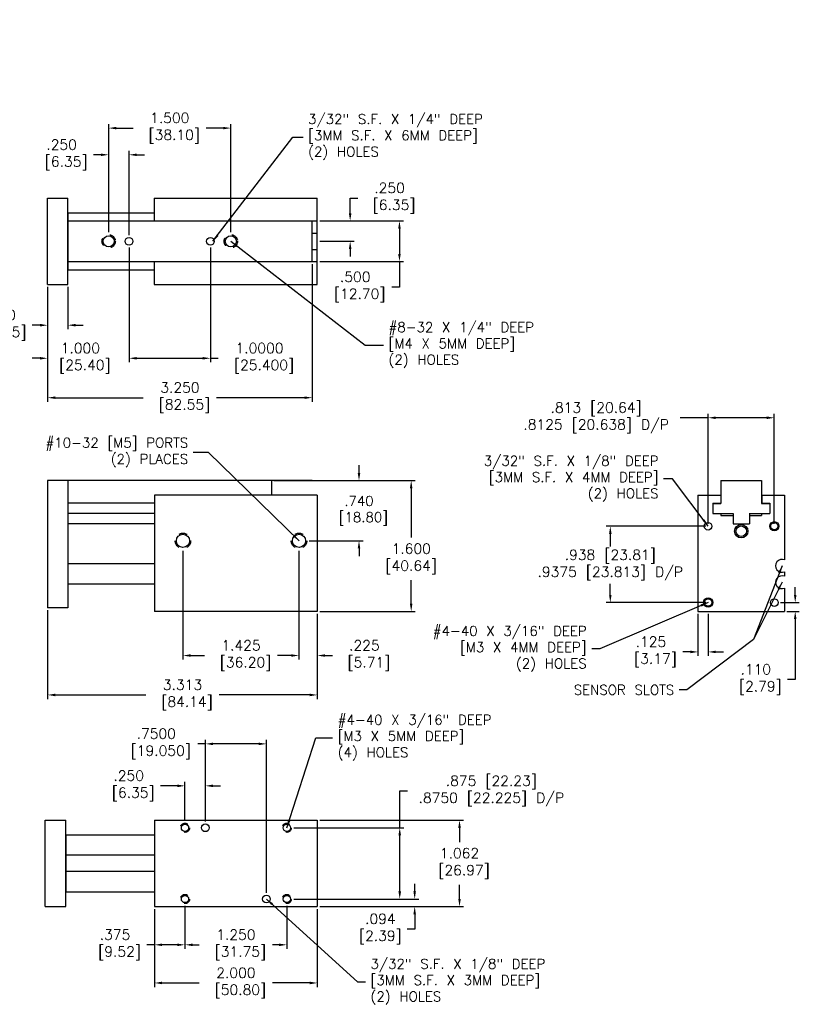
# Model space of a CAD drawing. Extents: x -3 to 30.4, y -6.5 to 5.6.
# Tile 2 of 2: x 2.9 to 12.5, y -6.5 to 5.6. Entities that reach past the tile are written whole.
import ezdxf

# ---------------------------------------------------------------- set-up
doc = ezdxf.new("R2010")
doc.units = 0
doc.header["$MEASUREMENT"] = 0
doc.linetypes.add('DASHED', pattern=[0.75, 0.5, -0.25])
doc.linetypes.add('DASHEDX2', pattern=[1.5, 1, -0.5])
doc.layers.get('0').update_dxf_attribs({"linetype": 'CONTINUOUS'})
doc.layers.get('DEFPOINTS').update_dxf_attribs({"linetype": 'CONTINUOUS'})
doc.styles.get("Standard").update_dxf_attribs({"font": 'txt.shx', "height": 0.12})
doc.dimstyles.new('British [M]', dxfattribs={"dimtxt": 0.125, "dimasz": 0.094, "dimexe": 0.05, "dimexo": 0.03, "dimgap": 0.0625, "dimtad": 0, "dimtih": 1, "dimtoh": 1, "dimdec": 3, "dimzin": 4, "dimdsep": 46, "dimtxsty": 'Standard', "dimcen": 0.09, "dimadec": 0, "dimazin": 0, "dimtfac": 1, "dimtdec": 3, "dimtofl": 0, "dimtmove": 0, "dimatfit": 3, "dimfxl": 1, "dimtolj": 1, "dimtzin": 4, "dimarcsym": 0})
doc.dimstyles.get("Standard").update_dxf_attribs({"dimtxt": 0.125, "dimasz": 0.094, "dimexe": 0.094, "dimexo": 0.0625, "dimgap": 0.0625, "dimtad": 0, "dimtih": 1, "dimtoh": 1, "dimdec": 3, "dimzin": 4, "dimdsep": 46, "dimtxsty": 'Standard', "dimcen": 0.09, "dimadec": 0, "dimazin": 0, "dimtfac": 1, "dimtdec": 4, "dimtofl": 0, "dimtmove": 0, "dimatfit": 3, "dimfxl": 1, "dimtolj": 1, "dimtzin": 4, "dimarcsym": 0})

# ---------------------------------------------------------------- blocks, each defined once
blk = doc.blocks.new('*D0')
at = {"color": 0, "linetype": 'ByBlock'}
for p, q in [((7.078, 0.025), (7.078, 0.119)), ((6.034, -0.069), (7.128, -0.069)), ((6.466, -0.809), (7.128, -0.809)), ((7.078, -0.903), (7.078, -0.997))]:
    blk.add_line(p, q, dxfattribs=at)
for points in [[(7.062, 0.025), (7.094, 0.025), (7.078, -0.069)], [(7.062, -0.903), (7.094, -0.903), (7.078, -0.809)]]:
    blk.add_solid(points, dxfattribs=at)
at = {"layer": 'DEFPOINTS', "color": 0, "linetype": 'ByBlock'}
for p in [(6.004, -0.069), (6.436, -0.809), (7.078, -0.809)]:
    blk.add_point(p, dxfattribs=at)
at = {"color": 0, "linetype": 'ByBlock', "insert": (7.078, -0.439), "char_height": 0.12, "attachment_point": 5}
blk.add_mtext('\\A1;.740\\P [18.80]', dxfattribs=at)
blk = doc.blocks.new('*D1')
at = {"color": 0, "linetype": 'Continuous', "lineweight": -2}
for p, q in [((6.034, -0.069), (7.769, -0.069)), ((7.719, -0.163), (7.719, -0.769)), ((7.719, -1.583), (7.719, -1.293)), ((6.596, -1.677), (7.769, -1.677))]:
    blk.add_line(p, q, dxfattribs=at)
at = {"color": 0, "linetype": 'Continuous'}
for points in [[(7.703, -0.163), (7.734, -0.163), (7.719, -0.069)], [(7.703, -1.583), (7.734, -1.583), (7.719, -1.677)]]:
    blk.add_solid(points, dxfattribs=at)
at = {"layer": 'DEFPOINTS', "color": 0, "linetype": 'Continuous'}
for p in [(6.004, -0.069), (6.566, -1.677), (7.719, -1.677)]:
    blk.add_point(p, dxfattribs=at)
at = {"color": 0, "linetype": 'Continuous', "insert": (7.719, -1.031), "char_height": 0.125, "attachment_point": 5}
blk.add_mtext('\\A1;1.600\\P[40.64]', dxfattribs=at)
blk = doc.blocks.new('*D2')
at = {"color": 0, "linetype": 'Continuous', "lineweight": -2}
for p, q in [((6.341, -0.934), (6.341, -2.269)), ((6.566, -1.707), (6.566, -2.269)), ((6.247, -2.219), (6.153, -2.219)), ((6.66, -2.219), (6.754, -2.219))]:
    blk.add_line(p, q, dxfattribs=at)
at = {"color": 0, "linetype": 'Continuous'}
for points in [[(6.247, -2.203), (6.247, -2.234), (6.341, -2.219)], [(6.66, -2.203), (6.66, -2.234), (6.566, -2.219)]]:
    blk.add_solid(points, dxfattribs=at)
at = {"layer": 'DEFPOINTS', "color": 0, "linetype": 'Continuous'}
for p in [(6.341, -0.904), (6.566, -1.677), (6.566, -2.219)]:
    blk.add_point(p, dxfattribs=at)
at = {"color": 0, "linetype": 'Continuous', "insert": (7.144, -2.219), "char_height": 0.125, "attachment_point": 5}
blk.add_mtext('\\A1;.225\\P [5.71]', dxfattribs=at)
blk = doc.blocks.new('*D3')
at = {"color": 0, "linetype": 'Continuous', "lineweight": -2}
for p, q in [((4.916, -0.934), (4.916, -2.269)), ((6.341, -0.934), (6.341, -2.269)), ((5.01, -2.219), (5.179, -2.219)), ((6.247, -2.219), (6.078, -2.219))]:
    blk.add_line(p, q, dxfattribs=at)
at = {"color": 0, "linetype": 'Continuous'}
for points in [[(5.01, -2.203), (5.01, -2.234), (4.916, -2.219)], [(6.247, -2.203), (6.247, -2.234), (6.341, -2.219)]]:
    blk.add_solid(points, dxfattribs=at)
at = {"layer": 'DEFPOINTS', "color": 0, "linetype": 'Continuous'}
for p in [(4.916, -0.904), (6.341, -0.904), (6.341, -2.219)]:
    blk.add_point(p, dxfattribs=at)
at = {"color": 0, "linetype": 'Continuous', "insert": (5.629, -2.219), "char_height": 0.125, "attachment_point": 5}
blk.add_mtext('\\A1;1.425\\P [36.20]', dxfattribs=at)
blk = doc.blocks.new('*D4')
at = {"color": 0, "linetype": 'Continuous', "lineweight": -2}
for p, q in [((3.254, -1.662), (3.254, -2.753)), ((6.566, -1.707), (6.566, -2.753)), ((3.348, -2.703), (4.46, -2.703)), ((6.472, -2.703), (5.359, -2.703))]:
    blk.add_line(p, q, dxfattribs=at)
at = {"color": 0, "linetype": 'Continuous'}
for points in [[(3.348, -2.687), (3.348, -2.719), (3.254, -2.703)], [(6.472, -2.687), (6.472, -2.719), (6.566, -2.703)]]:
    blk.add_solid(points, dxfattribs=at)
at = {"layer": 'DEFPOINTS', "color": 0, "linetype": 'Continuous'}
for p in [(3.254, -1.632), (6.566, -1.677), (6.566, -2.703)]:
    blk.add_point(p, dxfattribs=at)
at = {"color": 0, "linetype": 'Continuous', "insert": (4.91, -2.703), "char_height": 0.125, "attachment_point": 5}
blk.add_mtext('\\A1;3.313\\P [84.14]', dxfattribs=at)
blk = doc.blocks.new('*D5')
at = {"color": 0, "linetype": 'Continuous', "lineweight": -2}
for p, q in [((4.847, -4.328), (4.64, -4.328)), ((4.941, -4.757), (4.941, -4.278)), ((5.191, -4.766), (5.191, -4.278)), ((5.285, -4.328), (5.379, -4.328))]:
    blk.add_line(p, q, dxfattribs=at)
at = {"color": 0, "linetype": 'Continuous'}
for points in [[(4.847, -4.312), (4.847, -4.344), (4.941, -4.328)], [(5.285, -4.312), (5.285, -4.344), (5.191, -4.328)]]:
    blk.add_solid(points, dxfattribs=at)
at = {"layer": 'DEFPOINTS', "color": 0, "linetype": 'Continuous'}
for p in [(4.941, -4.328), (4.941, -4.787), (5.191, -4.796)]:
    blk.add_point(p, dxfattribs=at)
at = {"color": 0, "linetype": 'Continuous', "insert": (4.25, -4.328), "char_height": 0.125, "attachment_point": 5}
blk.add_mtext('\\A1;.250\\P [6.35]', dxfattribs=at)
blk = doc.blocks.new('*D6')
at = {"color": 0, "linetype": 'Continuous', "lineweight": -2}
for p, q in [((5.191, -3.812), (5.097, -3.812)), ((5.191, -4.766), (5.191, -3.763)), ((5.847, -3.812), (5.285, -3.812)), ((5.941, -5.641), (5.941, -3.763))]:
    blk.add_line(p, q, dxfattribs=at)
at = {"color": 0, "linetype": 'Continuous'}
for points in [[(5.285, -3.797), (5.285, -3.828), (5.191, -3.812)], [(5.847, -3.797), (5.847, -3.828), (5.941, -3.812)]]:
    blk.add_solid(points, dxfattribs=at)
at = {"layer": 'DEFPOINTS', "color": 0, "linetype": 'Continuous'}
for p in [(5.941, -3.812), (5.191, -4.796), (5.941, -5.671)]:
    blk.add_point(p, dxfattribs=at)
at = {"color": 0, "linetype": 'Continuous', "insert": (4.588, -3.812), "char_height": 0.125, "attachment_point": 5}
blk.add_mtext('\\A1;.7500\\P [19.050]', dxfattribs=at)
blk = doc.blocks.new('*D7')
at = {"color": 0, "linetype": 'Continuous', "lineweight": -2}
for p, q in [((4.941, -5.804), (4.941, -6.331)), ((4.566, -5.842), (4.566, -6.331)), ((4.566, -6.281), (4.472, -6.281)), ((4.847, -6.281), (4.66, -6.281))]:
    blk.add_line(p, q, dxfattribs=at)
at = {"color": 0, "linetype": 'Continuous'}
for points in [[(4.66, -6.266), (4.66, -6.297), (4.566, -6.281)], [(4.847, -6.266), (4.847, -6.297), (4.941, -6.281)]]:
    blk.add_solid(points, dxfattribs=at)
at = {"layer": 'DEFPOINTS', "color": 0, "linetype": 'Continuous'}
for p in [(4.941, -5.774), (4.566, -5.812), (4.566, -6.281)]:
    blk.add_point(p, dxfattribs=at)
at = {"color": 0, "linetype": 'Continuous', "insert": (4.082, -6.281), "char_height": 0.125, "attachment_point": 5}
blk.add_mtext('\\A1;.375\\P [9.52]', dxfattribs=at)
blk = doc.blocks.new('*D8')
at = {"color": 0, "linetype": 'Continuous', "lineweight": -2}
for p, q in [((4.941, -5.804), (4.941, -6.331)), ((6.191, -5.804), (6.191, -6.331)), ((5.035, -6.281), (5.117, -6.281)), ((6.097, -6.281), (6.015, -6.281))]:
    blk.add_line(p, q, dxfattribs=at)
at = {"color": 0, "linetype": 'Continuous'}
for points in [[(5.035, -6.266), (5.035, -6.297), (4.941, -6.281)], [(6.097, -6.266), (6.097, -6.297), (6.191, -6.281)]]:
    blk.add_solid(points, dxfattribs=at)
at = {"layer": 'DEFPOINTS', "color": 0, "linetype": 'Continuous'}
for p in [(4.941, -5.774), (6.191, -5.774), (6.191, -6.281)]:
    blk.add_point(p, dxfattribs=at)
at = {"color": 0, "linetype": 'Continuous', "insert": (5.566, -6.281), "char_height": 0.125, "attachment_point": 5}
blk.add_mtext('\\A1;1.250\\P [31.75]', dxfattribs=at)
blk = doc.blocks.new('*D9')
at = {"color": 0, "linetype": 'Continuous', "lineweight": -2}
for p, q in [((4.566, -5.842), (4.566, -6.8)), ((6.566, -5.842), (6.566, -6.8)), ((4.66, -6.75), (5.117, -6.75)), ((6.472, -6.75), (6.015, -6.75))]:
    blk.add_line(p, q, dxfattribs=at)
at = {"color": 0, "linetype": 'Continuous'}
for points in [[(4.66, -6.734), (4.66, -6.766), (4.566, -6.75)], [(6.472, -6.734), (6.472, -6.766), (6.566, -6.75)]]:
    blk.add_solid(points, dxfattribs=at)
at = {"layer": 'DEFPOINTS', "color": 0, "linetype": 'Continuous'}
for p in [(4.566, -5.812), (6.566, -5.812), (6.566, -6.75)]:
    blk.add_point(p, dxfattribs=at)
at = {"color": 0, "linetype": 'Continuous', "insert": (5.566, -6.75), "char_height": 0.125, "attachment_point": 5}
blk.add_mtext('\\A1;2.000\\P [50.80]', dxfattribs=at)
blk = doc.blocks.new('*D10')
at = {"color": 0, "linetype": 'ByBlock'}
for p, q in [((7.762, -5.625), (7.762, -5.531)), ((6.277, -5.719), (7.812, -5.719)), ((6.596, -5.812), (7.812, -5.812)), ((7.762, -5.906), (7.762, -6.087)), ((7.762, -6.087), (7.668, -6.087))]:
    blk.add_line(p, q, dxfattribs=at)
for points in [[(7.746, -5.625), (7.777, -5.625), (7.762, -5.719)], [(7.746, -5.906), (7.777, -5.906), (7.762, -5.812)]]:
    blk.add_solid(points, dxfattribs=at)
at = {"layer": 'DEFPOINTS', "color": 0, "linetype": 'ByBlock'}
for p in [(6.247, -5.719), (6.566, -5.812), (7.762, -5.812)]:
    blk.add_point(p, dxfattribs=at)
at = {"color": 0, "linetype": 'ByBlock', "insert": (7.34, -6.087), "char_height": 0.125, "attachment_point": 5}
blk.add_mtext('\\A1;.094\\P[2.39]', dxfattribs=at)
blk = doc.blocks.new('*D11')
at = {"color": 0, "linetype": 'Continuous', "lineweight": -2}
for p, q in [((6.969, 3.922), (6.969, 4.109)), ((6.969, 4.109), (7.063, 4.109)), ((6.596, 3.828), (7.019, 3.828)), ((6.596, 3.578), (7.019, 3.578)), ((6.969, 3.484), (6.969, 3.39))]:
    blk.add_line(p, q, dxfattribs=at)
at = {"color": 0, "linetype": 'Continuous'}
for points in [[(6.954, 3.922), (6.985, 3.922), (6.969, 3.828)], [(6.954, 3.484), (6.985, 3.484), (6.969, 3.578)]]:
    blk.add_solid(points, dxfattribs=at)
at = {"layer": 'DEFPOINTS', "color": 0, "linetype": 'Continuous'}
for p in [(6.566, 3.828), (6.969, 3.828), (6.566, 3.578)]:
    blk.add_point(p, dxfattribs=at)
at = {"color": 0, "linetype": 'Continuous', "insert": (7.453, 4.109), "char_height": 0.125, "attachment_point": 5}
blk.add_mtext('\\A1;.250\\P [6.35]', dxfattribs=at)
blk = doc.blocks.new('*D12')
at = {"color": 0, "linetype": 'Continuous', "lineweight": -2}
for p, q in [((6.596, 3.828), (7.625, 3.828)), ((7.575, 3.734), (7.575, 3.422)), ((6.596, 3.328), (7.625, 3.328)), ((7.575, 3.328), (7.575, 3.016)), ((7.575, 3.016), (7.481, 3.016))]:
    blk.add_line(p, q, dxfattribs=at)
at = {"color": 0, "linetype": 'Continuous'}
for points in [[(7.559, 3.734), (7.59, 3.734), (7.575, 3.828)], [(7.559, 3.422), (7.59, 3.422), (7.575, 3.328)]]:
    blk.add_solid(points, dxfattribs=at)
at = {"layer": 'DEFPOINTS', "color": 0, "linetype": 'Continuous'}
for p in [(6.566, 3.828), (6.566, 3.328), (7.575, 3.328)]:
    blk.add_point(p, dxfattribs=at)
at = {"color": 0, "linetype": 'Continuous', "insert": (7.031, 3.016), "char_height": 0.125, "attachment_point": 5}
blk.add_mtext('\\A1;.500\\P [12.70]', dxfattribs=at)
blk = doc.blocks.new('*D13')
at = {"color": 0, "linetype": 'Continuous', "lineweight": -2}
for p, q in [((3.254, 3.017), (3.254, 2.497)), ((3.504, 3.017), (3.504, 2.497)), ((3.16, 2.547), (3.066, 2.547)), ((3.598, 2.547), (3.692, 2.547))]:
    blk.add_line(p, q, dxfattribs=at)
at = {"color": 0, "linetype": 'Continuous'}
for points in [[(3.16, 2.563), (3.16, 2.531), (3.254, 2.547)], [(3.598, 2.563), (3.598, 2.531), (3.504, 2.547)]]:
    blk.add_solid(points, dxfattribs=at)
at = {"layer": 'DEFPOINTS', "color": 0, "linetype": 'Continuous'}
for p in [(3.254, 3.047), (3.504, 3.047), (3.254, 2.547)]:
    blk.add_point(p, dxfattribs=at)
at = {"color": 0, "linetype": 'Continuous', "insert": (2.676, 2.547), "char_height": 0.125, "attachment_point": 5}
blk.add_mtext('\\A1;.250\\P [6.35]', dxfattribs=at)
blk = doc.blocks.new('*D14')
at = {"color": 0, "linetype": 'Continuous', "lineweight": -2}
for p, q in [((6.504, 3.298), (6.504, 1.606)), ((3.254, 3.017), (3.254, 1.606)), ((3.348, 1.656), (4.429, 1.656)), ((6.41, 1.656), (5.328, 1.656))]:
    blk.add_line(p, q, dxfattribs=at)
at = {"color": 0, "linetype": 'Continuous'}
for points in [[(3.348, 1.672), (3.348, 1.641), (3.254, 1.656)], [(6.41, 1.672), (6.41, 1.641), (6.504, 1.656)]]:
    blk.add_solid(points, dxfattribs=at)
at = {"layer": 'DEFPOINTS', "color": 0, "linetype": 'Continuous'}
for p in [(6.504, 3.328), (3.254, 3.047), (6.504, 1.656)]:
    blk.add_point(p, dxfattribs=at)
at = {"color": 0, "linetype": 'Continuous', "insert": (4.879, 1.656), "char_height": 0.125, "attachment_point": 5}
blk.add_mtext('\\A1;3.250\\P [82.55]', dxfattribs=at)
blk = doc.blocks.new('*D15')
at = {"color": 0, "linetype": 'Continuous', "lineweight": -2}
for p, q in [((4.254, 3.501), (4.254, 2.091)), ((3.254, 3.017), (3.254, 2.091)), ((3.16, 2.141), (3.066, 2.141)), ((4.348, 2.141), (4.442, 2.141))]:
    blk.add_line(p, q, dxfattribs=at)
at = {"color": 0, "linetype": 'Continuous'}
for points in [[(3.16, 2.156), (3.16, 2.125), (3.254, 2.141)], [(4.348, 2.156), (4.348, 2.125), (4.254, 2.141)]]:
    blk.add_solid(points, dxfattribs=at)
at = {"layer": 'DEFPOINTS', "color": 0, "linetype": 'Continuous'}
for p in [(4.254, 3.531), (3.254, 3.047), (4.254, 2.141)]:
    blk.add_point(p, dxfattribs=at)
at = {"color": 0, "linetype": 'Continuous', "insert": (3.656, 2.141), "char_height": 0.125, "attachment_point": 5}
blk.add_mtext('\\A1;1.000\\P [25.40]', dxfattribs=at)
blk = doc.blocks.new('*D16')
at = {"color": 0, "linetype": 'Continuous', "lineweight": -2}
for p, q in [((4.254, 3.501), (4.254, 2.091)), ((5.254, 3.501), (5.254, 2.091)), ((4.348, 2.141), (5.16, 2.141)), ((5.254, 2.141), (5.348, 2.141))]:
    blk.add_line(p, q, dxfattribs=at)
at = {"color": 0, "linetype": 'Continuous'}
for points in [[(4.348, 2.156), (4.348, 2.125), (4.254, 2.141)], [(5.16, 2.156), (5.16, 2.125), (5.254, 2.141)]]:
    blk.add_solid(points, dxfattribs=at)
at = {"layer": 'DEFPOINTS', "color": 0, "linetype": 'Continuous'}
for p in [(4.254, 3.531), (5.254, 3.531), (5.254, 2.141)]:
    blk.add_point(p, dxfattribs=at)
at = {"color": 0, "linetype": 'Continuous', "insert": (5.856, 2.141), "char_height": 0.125, "attachment_point": 5}
blk.add_mtext('\\A1;1.0000\\P [25.400]', dxfattribs=at)
blk = doc.blocks.new('*D17')
at = {"color": 0, "linetype": 'Continuous', "lineweight": -2}
for p, q in [((3.91, 4.641), (3.816, 4.641)), ((4.004, 3.69), (4.004, 4.691)), ((4.254, 3.655), (4.254, 4.691)), ((4.348, 4.641), (4.442, 4.641))]:
    blk.add_line(p, q, dxfattribs=at)
at = {"color": 0, "linetype": 'Continuous'}
for points in [[(3.91, 4.656), (3.91, 4.625), (4.004, 4.641)], [(4.348, 4.656), (4.348, 4.625), (4.254, 4.641)]]:
    blk.add_solid(points, dxfattribs=at)
at = {"layer": 'DEFPOINTS', "color": 0, "linetype": 'Continuous'}
for p in [(4.004, 4.641), (4.004, 3.66), (4.254, 3.625)]:
    blk.add_point(p, dxfattribs=at)
at = {"color": 0, "linetype": 'Continuous', "insert": (3.426, 4.641), "char_height": 0.125, "attachment_point": 5}
blk.add_mtext('\\A1;.250\\P [6.35]', dxfattribs=at)
blk = doc.blocks.new('*D18')
at = {"color": 0, "linetype": 'Continuous', "lineweight": -2}
for p, q in [((4.004, 3.69), (4.004, 5.019)), ((4.098, 4.969), (4.304, 4.969)), ((5.41, 4.969), (5.203, 4.969)), ((5.504, 3.69), (5.504, 5.019))]:
    blk.add_line(p, q, dxfattribs=at)
at = {"color": 0, "linetype": 'Continuous'}
for points in [[(4.098, 4.984), (4.098, 4.953), (4.004, 4.969)], [(5.41, 4.984), (5.41, 4.953), (5.504, 4.969)]]:
    blk.add_solid(points, dxfattribs=at)
at = {"layer": 'DEFPOINTS', "color": 0, "linetype": 'Continuous'}
for p in [(5.504, 4.969), (4.004, 3.66), (5.504, 3.66)]:
    blk.add_point(p, dxfattribs=at)
at = {"color": 0, "linetype": 'Continuous', "insert": (4.754, 4.969), "char_height": 0.125, "attachment_point": 5}
blk.add_mtext('\\A1;1.500\\P [38.10]', dxfattribs=at)
blk = doc.blocks.new('*D19')
at = {"color": 0, "linetype": 'Continuous', "lineweight": -2}
for p, q in [((6.596, -4.75), (8.363, -4.75)), ((8.312, -4.844), (8.312, -5.019)), ((8.312, -5.718), (8.312, -5.543)), ((6.596, -5.812), (8.363, -5.812))]:
    blk.add_line(p, q, dxfattribs=at)
at = {"color": 0, "linetype": 'Continuous'}
for points in [[(8.297, -4.844), (8.328, -4.844), (8.312, -4.75)], [(8.297, -5.718), (8.328, -5.718), (8.312, -5.812)]]:
    blk.add_solid(points, dxfattribs=at)
at = {"layer": 'DEFPOINTS', "color": 0, "linetype": 'Continuous'}
for p in [(6.566, -4.75), (6.566, -5.812), (8.312, -5.812)]:
    blk.add_point(p, dxfattribs=at)
at = {"color": 0, "linetype": 'Continuous', "insert": (8.312, -5.281), "char_height": 0.125, "attachment_point": 5}
blk.add_mtext('\\A1;1.062\\P [26.97]', dxfattribs=at)
blk = doc.blocks.new('*D20')
at = {"color": 0, "linetype": 'ByBlock'}
for p, q in [((7.578, -4.844), (7.578, -4.391)), ((7.578, -4.391), (7.672, -4.391)), ((6.277, -4.844), (7.628, -4.844)), ((7.578, -5.625), (7.578, -4.938)), ((6.277, -5.719), (7.628, -5.719))]:
    blk.add_line(p, q, dxfattribs=at)
for points in [[(7.562, -4.938), (7.594, -4.938), (7.578, -4.844)], [(7.562, -5.625), (7.594, -5.625), (7.578, -5.719)]]:
    blk.add_solid(points, dxfattribs=at)
at = {"layer": 'DEFPOINTS', "color": 0, "linetype": 'ByBlock'}
for p in [(6.247, -4.844), (6.247, -5.719), (7.578, -5.719)]:
    blk.add_point(p, dxfattribs=at)
at = {"color": 0, "linetype": 'ByBlock', "insert": (8.703, -4.391), "char_height": 0.125, "attachment_point": 5}
blk.add_mtext('\\A1;\\Ftxt.shx;.875 [22.23]\\P.8750 [22.225] D/P', dxfattribs=at)
blk = doc.blocks.new('*D55')
at = {"color": 0, "linetype": 'ByBlock'}
for p, q in [((30.06, -1.435), (30.06, -1.341)), ((29.88, -1.529), (30.11, -1.529)), ((29.958, -1.639), (30.11, -1.639)), ((30.06, -1.733), (30.06, -2.475)), ((30.06, -2.475), (29.966, -2.475))]:
    blk.add_line(p, q, dxfattribs=at)
for points in [[(30.044, -1.435), (30.076, -1.435), (30.06, -1.529)], [(30.044, -1.733), (30.076, -1.733), (30.06, -1.639)]]:
    blk.add_solid(points, dxfattribs=at)
at = {"layer": 'DEFPOINTS', "color": 0, "linetype": 'ByBlock'}
for p in [(29.85, -1.529), (30.06, -1.529), (29.928, -1.639)]:
    blk.add_point(p, dxfattribs=at)
at = {"color": 0, "linetype": 'ByBlock', "insert": (29.576, -2.475), "char_height": 0.125, "attachment_point": 5}
blk.add_mtext('\\A1;.110\\P [2.79]', dxfattribs=at)
blk = doc.blocks.new('*D56')
at = {"color": 0, "linetype": 'ByBlock'}
for p, q in [((28.866, -1.669), (28.866, -2.186)), ((28.991, -1.669), (28.991, -2.186)), ((28.772, -2.136), (28.678, -2.136)), ((29.085, -2.136), (29.179, -2.136))]:
    blk.add_line(p, q, dxfattribs=at)
for points in [[(28.772, -2.12), (28.772, -2.152), (28.866, -2.136)], [(29.085, -2.12), (29.085, -2.152), (28.991, -2.136)]]:
    blk.add_solid(points, dxfattribs=at)
at = {"layer": 'DEFPOINTS', "color": 0, "linetype": 'ByBlock'}
for p in [(28.866, -1.639), (28.991, -1.639), (28.866, -2.136)]:
    blk.add_point(p, dxfattribs=at)
at = {"color": 0, "linetype": 'ByBlock', "insert": (28.288, -2.136), "char_height": 0.125, "attachment_point": 5}
blk.add_mtext('\\A1;.125\\P [3.17]', dxfattribs=at)
blk = doc.blocks.new('*D57')
at = {"color": 0, "linetype": 'ByBlock'}
for p, q in [((28.991, 0.741), (28.648, 0.741)), ((28.991, -0.562), (28.991, 0.791)), ((29.709, 0.741), (29.085, 0.741)), ((29.803, -0.562), (29.803, 0.791))]:
    blk.add_line(p, q, dxfattribs=at)
for points in [[(29.085, 0.757), (29.085, 0.725), (28.991, 0.741)], [(29.709, 0.757), (29.709, 0.725), (29.803, 0.741)]]:
    blk.add_solid(points, dxfattribs=at)
at = {"layer": 'DEFPOINTS', "color": 0, "linetype": 'ByBlock'}
for p in [(29.803, 0.741), (28.991, -0.592), (29.803, -0.592)]:
    blk.add_point(p, dxfattribs=at)
at = {"color": 0, "linetype": 'ByBlock', "insert": (27.615, 0.741), "char_height": 0.125, "attachment_point": 5}
blk.add_mtext('\\A1;.813 [20.64]\\P.8125 [20.638] D/P', dxfattribs=at)
blk = doc.blocks.new('*D58')
at = {"color": 0, "linetype": 'ByBlock'}
for p, q in [((14.148, -0.63), (12.926, -0.63)), ((12.976, -0.724), (12.976, -0.878)), ((12.976, -1.473), (12.976, -1.336)), ((14.148, -1.567), (12.926, -1.567))]:
    blk.add_line(p, q, dxfattribs=at)
for points in [[(12.961, -0.724), (12.992, -0.724), (12.976, -0.63)], [(12.961, -1.473), (12.992, -1.473), (12.976, -1.567)]]:
    blk.add_solid(points, dxfattribs=at)
at = {"layer": 'DEFPOINTS', "color": 0, "linetype": 'ByBlock'}
for p in [(14.178, -0.63), (12.976, -1.567), (14.178, -1.567)]:
    blk.add_point(p, dxfattribs=at)
at = {"color": 0, "linetype": 'ByBlock', "insert": (12.976, -1.107), "char_height": 0.125, "attachment_point": 5}
blk.add_mtext('\\A1;.938 [23.81]\\P.9375 [23.813] D/P', dxfattribs=at)

msp = doc.modelspace()

# ---------------------------------------------------------------- linework, layer by layer
at = {"linetype": 'Continuous'}
for p, q in [((3.25356, 2.33959), (3.25356, 3.40209)), ((3.25356, 3.40209), (3.50356, 3.40209)), ((3.50356, 2.33959), (3.50356, 3.40209)), ((4.56606, 3.12084), (4.56606, 3.40209)), ((6.50356, 3.40184), (6.50356, 3.40209)), ((6.56606, 2.33959), (6.56606, 3.40209)), ((6.56606, 2.33984), (6.56606, 3.40184)), ((6.50356, 2.62084), (6.50356, 3.12084)), ((4.56606, 2.33959), (4.56606, 2.62084)), ((3.25356, 2.33959), (3.50356, 2.33959)), ((6.50356, 2.33959), (6.50356, 2.33984)), ((6.00356, -0.06939), (6.00356, -0.24739)), ((4.56606, -1.09302), (3.50356, -1.09302)), ((4.56606, -1.34302), (3.50356, -1.34302)), ((3.22587, -5.30407), (3.22587, -4.24157)), ((3.22587, -4.24157), (3.47587, -4.24157)), ((3.47587, -5.30407), (3.47587, -4.24157)), ((6.56606, -4.24182), (6.56606, -5.30382)), ((4.56606, -4.67282), (3.47587, -4.67282)), ((4.56606, -4.87282), (3.47587, -4.87282)), ((3.22587, -5.30407), (3.47587, -5.30407))]:
    msp.add_line(p, q, dxfattribs=at)
for p, q in [((4.5625, 3.40184), (6.56606, 3.40184)), ((4.5625, 3.40184), (4.5625, 3.12084)), ((3.50356, 3.22084), (4.56606, 3.22084)), ((3.50356, 3.22084), (3.50356, 2.52084)), ((3.50356, 3.12084), (6.56606, 3.12084)), ((6.50356, 2.97084), (6.56606, 2.97084)), ((6.50356, 2.77084), (6.56606, 2.77084)), ((3.50356, 2.62084), (6.56606, 2.62084)), ((4.5625, 2.62084), (4.5625, 2.33984)), ((3.50356, 2.52084), (4.56606, 2.52084)), ((4.5625, 2.33984), (6.56606, 2.33984)), ((3.25356, -0.06939), (3.25356, -1.63189)), ((6.50356, -0.06939), (3.25356, -0.06939)), ((3.50356, -0.06939), (3.50356, -1.63189)), ((11.52179, -0.06939), (12.02179, -0.06939)), ((11.52179, -0.06939), (11.52179, -0.34939)), ((11.52179, -0.06939), (12.02179, -0.06939)), ((12.02179, -0.06939), (12.02179, -0.34939)), ((4.56606, -0.34739), (3.50356, -0.34739)), ((4.56606, -0.24739), (4.56606, -1.67739)), ((6.56606, -0.24739), (4.56606, -0.24739)), ((6.56606, -0.24739), (6.56606, -1.67739)), ((11.24079, -0.24739), (11.24079, -1.67739)), ((11.24079, -0.24739), (11.52079, -0.24739)), ((11.42179, -0.34739), (11.42179, -0.47239)), ((11.42179, -0.34739), (11.52079, -0.34739)), ((11.42179, -0.34939), (11.52179, -0.34939)), ((11.42179, -0.34939), (11.42179, -0.47239)), ((11.52079, -0.24739), (11.52079, -0.34739)), ((12.02179, -0.34939), (12.12179, -0.34939)), ((12.02279, -0.24739), (12.02279, -0.34739)), ((12.02279, -0.24739), (12.30279, -0.24739)), ((12.02279, -0.34739), (12.12179, -0.34739)), ((12.12179, -0.34739), (12.12179, -0.47239)), ((12.12179, -0.34939), (12.12179, -0.47239)), ((12.30279, -0.24739), (12.30279, -1.04358)), ((4.56606, -0.47239), (3.50356, -0.47239)), ((11.42179, -0.47239), (11.67279, -0.47239)), ((11.42179, -0.47239), (11.52179, -0.47239)), ((11.52179, -0.47239), (11.52179, -0.49739)), ((11.67179, -0.47239), (11.67179, -0.59939)), ((11.87079, -0.47239), (12.12179, -0.47239)), ((11.87179, -0.47239), (11.87179, -0.59939)), ((12.02179, -0.47239), (12.12179, -0.47239)), ((12.02179, -0.47239), (12.02179, -0.49739)), ((4.56606, -0.60064), (3.50356, -0.60064)), ((11.52179, -0.49739), (11.67179, -0.49739)), ((11.67179, -0.59939), (11.87179, -0.59939)), ((11.87179, -0.49739), (12.02179, -0.49739)), ((12.30279, -1.1892), (12.30279, -1.24558)), ((12.30279, -1.3912), (12.30279, -1.67739)), ((3.50356, -1.63189), (3.25356, -1.63189)), ((6.56606, -1.67739), (4.56606, -1.67739)), ((11.24079, -1.67739), (12.30279, -1.67739)), ((11.24079, -1.67739), (12.30279, -1.67739)), ((4.56606, -4.24182), (4.56606, -5.30382)), ((4.56606, -4.24182), (6.56606, -4.24182)), ((6.56606, -4.24182), (6.56606, -5.30382)), ((3.47587, -4.42282), (3.47587, -5.12282)), ((3.47587, -4.42282), (4.56606, -4.42282)), ((3.47587, -5.12282), (4.56606, -5.12282)), ((4.56606, -5.30382), (6.56606, -5.30382))]:
    msp.add_line(p, q)
at = {"linetype": 'DASHED', "ltscale": 0.125}
for centre in [(4.00356, 2.87084), (5.50356, 2.87084)]:
    msp.add_circle(centre, 0.082, dxfattribs=at)
for centre, radius in [((4.00356, 2.87084), 0.068), ((4.25356, 2.87084), 0.04725), ((5.25356, 2.87084), 0.04725), ((5.50356, 2.87084), 0.068), ((11.36554, -0.62989), 0.04688), ((12.17804, -0.62989), 0.056), ((12.17804, -0.62989), 0.0445), ((11.77179, -0.69089), 0.082), ((11.77179, -0.69089), 0.06425), ((4.91606, -0.80939), 0.0805), ((6.34106, -0.80939), 0.0805), ((11.36554, -1.56739), 0.056), ((11.36554, -1.56739), 0.0445), ((12.17804, -1.56739), 0.04688), ((4.94106, -4.33532), 0.0445), ((5.19106, -4.33532), 0.04725), ((6.19106, -4.33532), 0.0445), ((4.94106, -5.21032), 0.0445), ((5.94106, -5.21032), 0.04725), ((6.19106, -5.21032), 0.0445)]:
    msp.add_circle(centre, radius)
at = {"linetype": 'DASHEDX2', "ltscale": 0.062}
for centre in [(4.91606, -0.80939), (6.34106, -0.80939)]:
    msp.add_circle(centre, 0.095, dxfattribs=at)
at = {"linetype": 'DASHEDX2', "ltscale": 0.031}
for centre in [(4.94106, -4.33532), (6.19106, -4.33532), (4.94106, -5.21032), (6.19106, -5.21032)]:
    msp.add_circle(centre, 0.056, dxfattribs=at)
for centre in [(12.27279, -1.11639), (12.27279, -1.31839)]:
    msp.add_arc(centre, 0.07875, 67.607312, 292.392688)

# ---------------------------------------------------------------- texts
at = {"linetype": 'Continuous', "char_height": 0.125, "attachment_point": 4}
for insert in [(10.42188, 5.59375), (10.17188, 2.76562), (11.15625, 0.26562)]:
    msp.add_mtext('{ }', dxfattribs=dict(at, insert=insert))
at = {"char_height": 0.12}
for s, insert, attachment_point in [('3/32" S.F. X 1/4" DEEP\\P[3MM S.F. X 6MM DEEP]\\P(2) HOLES', (6.45313, 4.15234), 4), ('#8-32 X 1/4" DEEP\\P[M4 X 5MM DEEP]\\P(2) HOLES', (7.44046, 1.5956), 4), ('#10-32 [M5] PORTS\\P(2) PLACES', (4.97983, 0.27578), 6), ('3/32" S.F. X 1/8" DEEP\\P[3MM S.F. X 4MM DEEP]\\P(2) HOLES', (10.75616, -0.04687), 6), ('#4-40 X 3/16" DEEP\\P[M3 X 4MM DEEP]\\P(2) HOLES', (9.87343, -2.13638), 6), ('SENSOR SLOTS', (10.9488, -2.64053), 6), ('#4-40 X 3/16" DEEP\\P[M3 X 5MM DEEP]\\P(4) HOLES', (6.81618, -3.22847), 4), ('3/32" S.F. X 1/8" DEEP\\P[3MM S.F. X 3MM DEEP]\\P(2) HOLES', (7.21974, -6.22754), 4)]:
    msp.add_mtext(s, dxfattribs=dict(at, insert=insert, attachment_point=attachment_point))

# ---------------------------------------------------------------- dimensions: what is measured, and where the dimension line sits
at = {"linetype": 'Continuous'}
for base, p1, p2, override, picture, middle, set_off in [((5.50356, 4.26172), (4.00356, 2.95284), (5.50356, 2.95284), {"dimpost": '\\P'}, '*D18', (4.75356, 4.26172), (0, -0.70703)), ((4.00356, 3.93359), (4.25356, 2.91809), (4.00356, 2.95284), {"dimpost": '\\P'}, '*D17', (3.42568, 3.93359), (0, -0.70703)), ((5.25356, 1.43359), (4.25356, 2.82359), (5.25356, 2.82359), {"dimdec": 4, "dimpost": '\\P', "dimtdec": 4}, '*D16', (5.85649, 1.43359), (0, -0.70703)), ((6.50356, 0.94922), (3.25356, 2.33959), (6.50356, 2.62084), {"dimpost": '\\P'}, '*D14', (4.87856, 0.94922), (0, -0.70703)), ((3.25356, 1.83984), (3.50356, 2.33959), (3.25356, 2.33959), {"dimpost": '\\P'}, '*D13', (2.67568, 1.83984), (0, -0.70703)), ((4.56606, -5.77307), (4.94106, -5.26632), (4.56606, -5.30382), {"dimpost": '\\P'}, '*D7', (4.08218, -5.77307), (0, 0.50818)), ((6.56606, -6.24182), (4.56606, -5.30382), (6.56606, -5.30382), {"dimpost": '\\P'}, '*D9', (5.56606, -6.24182), (0, 0.50818)), ((6.19106, -5.77307), (4.94106, -5.26632), (6.19106, -5.26632), {"dimpost": '\\P'}, '*D8', (5.56606, -5.77307), (0, 0.50818))]:
    dim = msp.add_linear_dim(base=base, p1=p1, p2=p2, dimstyle='British [M]', override=override, dxfattribs=at)
    dim.commit()
    dim.dimension.update_dxf_attribs({"geometry": picture, "text_midpoint": middle, "insert": set_off})
for base, p1, p2, picture, middle in [((6.96924, 3.12084), (6.56606, 2.87084), (6.56606, 3.12084), '*D11', (7.45312, 3.40234)), ((7.57465, 2.62084), (6.56606, 3.12084), (6.56606, 2.62084), '*D12', (7.03125, 2.30859))]:
    dim = msp.add_linear_dim(base=base, p1=p1, p2=p2, angle=90, dimstyle='British [M]', override={"dimpost": '\\P'}, dxfattribs=at)
    dim.commit()
    dim.dimension.update_dxf_attribs({"geometry": picture, "text_midpoint": middle, "dimtype": 160, "insert": (0, -0.70703)})
for base, p1, p2, override, picture, middle, set_off in [((4.25356, 1.43359), (3.25356, 2.33959), (4.25356, 2.82359), {"dimpost": '\\P'}, '*D15', (3.65625, 1.43359), (0, -0.70703)), ((5.94106, -3.30432), (5.19106, -4.28807), (5.94106, -5.16307), {"dimdec": 4, "dimpost": '\\P', "dimtdec": 4}, '*D6', (4.58813, -3.30432), (0, 0.50818)), ((4.94106, -3.81995), (5.19106, -4.28807), (4.94106, -4.27932), {"dimpost": '\\P'}, '*D5', (4.25, -3.81995), (0, 0.50818))]:
    dim = msp.add_linear_dim(base=base, p1=p1, p2=p2, dimstyle='British [M]', override=override, dxfattribs=at)
    dim.commit()
    dim.dimension.update_dxf_attribs({"geometry": picture, "text_midpoint": middle, "dimtype": 160, "insert": set_off})
dim = msp.add_linear_dim(base=(12.1780395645, 0.7028145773), p1=(11.3655395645, -0.6298908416), p2=(12.1780395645, -0.6298908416), text='<>\\P.8125 [20.638] D/P', dimstyle='British [M]', override={"dimpost": ''})
dim.commit()
dim.dimension.update_dxf_attribs({"geometry": '*D57', "text_midpoint": (9.9902383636, 0.7028145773), "dimtype": 160, "insert": (-17.6251783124, -0.0382645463)})
dim = msp.add_linear_dim(base=(7.07813, -0.80939), p1=(6.00356, -0.06939), p2=(6.43606, -0.80939), angle=90, dimstyle='British [M]', override={"dimpost": '\\P'}, dxfattribs=at)
dim.commit()
dim.dimension.update_dxf_attribs({"geometry": '*D0', "text_midpoint": (7.07813, -0.43939)})
dim = msp.add_linear_dim(base=(7.71875, -1.67739), p1=(6.00356, -0.06939), p2=(6.56606, -1.67739), angle=90, text='1.600\\P[40.64]', dimstyle='British [M]', override={"dimpost": '\\P'}, dxfattribs=at)
dim.commit()
dim.dimension.update_dxf_attribs({"geometry": '*D1', "text_midpoint": (7.71875, -1.03125), "dimtype": 160})
dim = msp.add_linear_dim(base=(10.1641582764, -1.5673908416), p1=(11.3655395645, -0.6298908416), p2=(11.3655395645, -1.5673908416), angle=90, text='<>\\P.9375 [23.813] D/P', dimstyle='British [M]', override={"dimpost": ''})
dim.commit()
dim.dimension.update_dxf_attribs({"geometry": '*D58', "text_midpoint": (10.1641582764, -1.1067849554), "dimtype": 160, "insert": (-2.812234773, 0)})
for base, p1, p2, picture, middle in [((6.34106, -2.21875), (4.91606, -0.90439), (6.34106, -0.90439), '*D3', (5.62856, -2.21875)), ((6.56606, -2.21875), (6.34106, -0.90439), (6.56606, -1.67739), '*D2', (7.14394, -2.21875)), ((6.5660581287, -2.703125), (3.2535581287, -1.6318908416), (6.5660581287, -1.6773908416), '*D4', (4.9098081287, -2.703125))]:
    dim = msp.add_linear_dim(base=base, p1=p1, p2=p2, dimstyle='British [M]', override={"dimpost": '\\P'}, dxfattribs=at)
    dim.commit()
    dim.dimension.update_dxf_attribs({"geometry": picture, "text_midpoint": middle})
dim = msp.add_linear_dim(base=(12.43488, -1.56739), p1=(12.30279, -1.67739), p2=(12.22491, -1.56739), angle=90, dimstyle='British [M]', override={"dimpost": '\\P'})
dim.commit()
dim.dimension.update_dxf_attribs({"geometry": '*D55', "text_midpoint": (11.951, -2.51358), "dimtype": 160, "insert": (-17.62518, -0.03826)})
dim = msp.add_linear_dim(base=(11.24079, -2.17421), p1=(11.36554, -1.67739), p2=(11.24079, -1.67739), dimstyle='British [M]', override={"dimpost": '\\P'})
dim.commit()
dim.dimension.update_dxf_attribs({"geometry": '*D56', "text_midpoint": (10.66291, -2.17421), "dimtype": 160, "insert": (-17.62518, -0.03826)})
for base, p1, p2, text, override, picture, middle in [((7.57787, -5.21032), (6.24706, -4.33532), (6.24706, -5.21032), '\\Ftxt.shx;<>\\P.8750 [22.225] D/P', {"dimpost": ''}, '*D20', (8.70312, -3.88245)), ((7.76178, -5.30382), (6.24706, -5.21032), (6.56606, -5.30382), '.094\\P[2.39]', {"dimpost": '\\P'}, '*D10', (7.3404, -5.57894))]:
    dim = msp.add_linear_dim(base=base, p1=p1, p2=p2, angle=90, text=text, dimstyle='British [M]', override=override, dxfattribs=at)
    dim.commit()
    dim.dimension.update_dxf_attribs({"geometry": picture, "text_midpoint": middle, "dimtype": 160, "insert": (0, 0.50818)})
dim = msp.add_linear_dim(base=(8.3125, -5.30382), p1=(6.56606, -4.24182), p2=(6.56606, -5.30382), angle=90, dimstyle='British [M]', override={"dimpost": '\\P'}, dxfattribs=at)
dim.commit()
dim.dimension.update_dxf_attribs({"geometry": '*D19', "text_midpoint": (8.3125, -4.77282), "insert": (0, 0.50818)})

# ---------------------------------------------------------------- leaders
at = {"annotation_type": 0, "has_hookline": 1}
for points, hookline_direction, text_width in [([(5.28481, 2.87084), (6.26563, 4.15234), (6.39063, 4.15234)], 0, 2.32), ([(5.50356, 2.87084), (7.15195, 1.59567), (7.37796, 1.5956)], 0, 1.92), ([(6.34106, -0.80939), (5.2311, 0.27612), (5.04233, 0.27578)], 1, 1.86), ([(11.36554, -0.62989), (10.92804, -0.04687), (10.81866, -0.04687)], 1, 2.41667), ([(12.27279, -1.31839), (11.92277, -2.01987), (11.1053, -2.64053), (11.0113, -2.64053)], 1, 1.4), ([(11.36554, -1.56739), (10.03429, -2.13638), (9.93593, -2.13638)], 1, 2.02), ([(6.19106, -4.33532), (6.54589, -3.22847), (6.75368, -3.22847)], 0, 2.02), ([(5.94106, -5.21032), (7.05882, -6.22748), (7.15724, -6.22754)], 0, 2.32)]:
    msp.add_leader(points, dimstyle='Standard', dxfattribs=dict(at, hookline_direction=hookline_direction, text_width=text_width))
at = {"linetype": 'Continuous'}
msp.add_leader([(12.27279, -1.11639), (11.92277, -2.01987)], dimstyle='British [M]', override={"dimtxt": 0.12, "dimgap": 0.06, "dimdec": 4, "dimtdec": 4}, dxfattribs=at)

doc.saveas('drawing.dxf')
